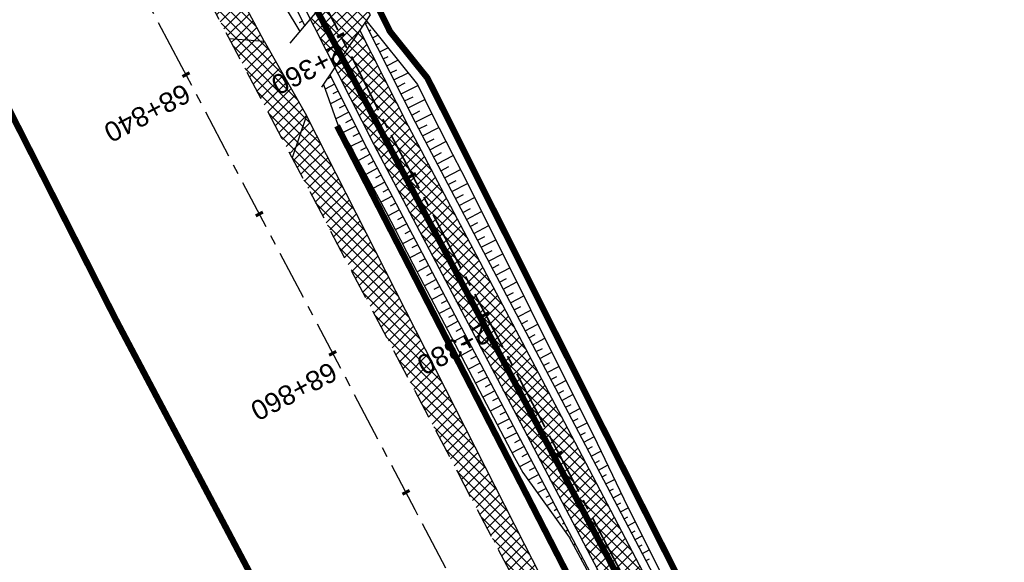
# Model space of a CAD drawing. Header units: metres. Extents: x 7529682 to 7533751, y 5721195 to 5727842.
# Tile 79 of 179: x 7530796 to 7530859, y 5725679 to 5725714. Entities that reach past the tile are written whole.
import ezdxf

# ---------------------------------------------------------------- set-up
doc = ezdxf.new("R2010")
doc.units = ezdxf.units.M
for name, pattern in [('817-dzialki-09-05-04$0$HIDDEN', [0.375, 0.25, -0.125]), ('ACAD_ISO05W100', [33, 24, -3, 0, -3, 0, -3]), ('CENTER', [50.8, 31.75, -6.35, 6.35, -6.35]), ('CENTER2', [28.575, 19.05, -3.175, 3.175, -3.175]), ('HIDDEN', [9.525, 6.35, -3.175])]:
    doc.linetypes.add(name, pattern=pattern)
for name, color, linetype in [('C-DROGI-SYTUACJA', 7, 'Continuous'), ('C-DROGI-SYTUACJA-ETYKIETY', 7, 'Continuous'), ('D-hatch-pobocza', 131, 'Continuous'), ('D-hatch-zjazdy-BA', 244, 'Continuous'), ('D-hatch-zjazdy-kruszywo', 111, 'Continuous'), ('D-pobocza', 60, 'Continuous'), ('D-rowy', 160, 'Continuous'), ('D-skarpa', 2, 'Continuous'), ('D-skarpa-kreskowanie', 2, 'Continuous')]:
    doc.layers.add(name, color=color, linetype=linetype)
for name, color, linetype, lineweight, true_color in [('D-ewidencja-numery', 7, 'Continuous', 50, 0x40ff00), ('D-hatch-ciag-pieszo-rowerowy', 7, 'Continuous', 13, 0xff9f80), ('D-LR-etap-III', 7, '817-dzialki-09-05-04$0$HIDDEN', 50, 0x00008f)]:
    doc.layers.add(name, color=color, linetype=linetype, lineweight=lineweight, true_color=true_color)
for name, color, linetype, lineweight in [('D-krawędzie', 3, 'Continuous', 30), ('D-obrzeża', 2, 'Continuous', 30), ('D-oś', 10, 'CENTER', 30), ('D-pas-drogowy', 7, 'ACAD_ISO05W100', 50), ('D-zjazdy', 202, 'Continuous', 30)]:
    doc.layers.add(name, color=color, linetype=linetype, lineweight=lineweight)
doc.layers.add('poprzeczki', color=7, linetype='Continuous', true_color=0x0000c7)
doc.styles.get("Standard").update_dxf_attribs({"font": 'arial.ttf'})
pattern_1 = [(45, (0, 0), (-0.33675960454, 0.33675960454), []), (135, (0, 0), (-0.33675960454, -0.33675960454), [])]

# ---------------------------------------------------------------- blocks, each defined once
blk = doc.blocks.new('AeccTickLine')
at = {"color": 0, "linetype": 'ByBlock', "lineweight": -2}
blk.add_line((0, 1), (0, -1), dxfattribs=at)

msp = doc.modelspace()

# ---------------------------------------------------------------- hatches: boundary and pattern name
at = {"layer": 'D-hatch-ciag-pieszo-rowerowy'}
h = msp.add_hatch(dxfattribs=at)
h.set_pattern_fill('ANSI37', color=256, scale=0.15, style=0)
h.set_pattern_definition(pattern_1)
edge = h.paths.add_edge_path()
edge.add_line((7530818.124, 5725713.249), (7530816.54, 5725710.847))
edge.add_line((7530816.54, 5725710.847), (7530819.007, 5725705.983))
edge.add_line((7530819.007, 5725705.983), (7530845.281, 5725656.022))
edge.add_line((7530845.281, 5725656.022), (7530865.098, 5725618.485))
edge.add_line((7530865.098, 5725618.485), (7530869.71, 5725609.719))
edge.add_line((7530869.71, 5725609.719), (7530876.809, 5725596.199))
edge.add_arc((7530894.516, 5725605.497), 20, 207.7039, 238.14424)
edge.add_line((7530883.96, 5725588.51), (7530886.535, 5725586.909))
edge.add_arc((7530875.98, 5725569.922), 20, 27.7039, 58.14424, ccw=False)
edge.add_line((7530893.687, 5725579.22), (7530895.076, 5725576.575))
edge.add_line((7530895.076, 5725576.575), (7530899.583, 5725578.804))
edge.add_line((7530899.583, 5725578.804), (7530895.584, 5725580.984))
edge.add_arc((7530877.877, 5725571.686), 20, 27.7039, 58.14424)
edge.add_line((7530888.433, 5725588.674), (7530885.858, 5725590.274))
edge.add_arc((7530896.413, 5725607.262), 20, 207.7039, 238.14424, ccw=False)
edge.add_line((7530878.706, 5725597.964), (7530871.923, 5725610.881))
edge.add_line((7530871.923, 5725610.881), (7530867.31, 5725619.651))
edge.add_line((7530867.31, 5725619.651), (7530847.493, 5725657.187))
edge.add_line((7530847.493, 5725657.187), (7530821.219, 5725707.149))
edge.add_line((7530821.219, 5725707.149), (7530818.124, 5725713.249))
at = {"layer": 'D-hatch-pobocza'}
h = msp.add_hatch(dxfattribs=at)
h.set_pattern_fill('ANSI37', color=256, scale=0.15, style=0)
h.set_pattern_definition(pattern_1)
h.paths.add_polyline_path([(7530720.98, 5725884.44), (7530708.37, 5725908.34), (7530695.8, 5725932.28), (7530687.36, 5725949.02), (7530675.51, 5725970.87), (7530663.29, 5725994.02), (7530649.63, 5726020.19), (7530635.9, 5726046.17), (7530600.685, 5726114.059), (7530599.743, 5726113.515), (7530641.555, 5726032.008), (7530660.961, 5725995.07), (7530689.128, 5725941.54), (7530707.336, 5725907.032), (7530725.256, 5725873.093), (7530743.97, 5725837.654), (7530770.527, 5725787.119), (7530787.864, 5725754.267), (7530809.813, 5725712.702), (7530812.028, 5725712.541), (7530798.84, 5725737.15), (7530787.35, 5725758.8), (7530776.05, 5725780.2), (7530760.43, 5725809.79), (7530749.22, 5725830.63), (7530733.52, 5725861.06)])
h = msp.add_hatch(dxfattribs=at)
h.set_pattern_fill('ANSI37', color=256, scale=0.15, style=0)
h.set_pattern_definition(pattern_1)
h.paths.add_polyline_path([(7530850.03, 5725639.55), (7530838.26, 5725661.68), (7530828.61, 5725680.54), (7530814.732, 5725707.81), (7530813.812, 5725705.117), (7530824.739, 5725684.389), (7530840.856, 5725653.693), (7530860.675, 5725616.154), (7530865.283, 5725607.394), (7530878.05, 5725583.08), (7530883.104, 5725573.52), (7530886.053, 5725572.463), (7530871.95, 5725597.92), (7530858.97, 5725622.4)])
at = {"layer": 'D-hatch-zjazdy-BA'}
h = msp.add_hatch(dxfattribs=at)
h.set_pattern_fill('ANSI37', color=256, scale=0.15, style=0)
h.set_pattern_definition(pattern_1)
h.paths.add_polyline_path([(7530817.229, 5725716.623), (7530814.971, 5725713.941), (7530816.527, 5725710.873), (7530818.77, 5725714.21)])
at = {"layer": 'D-hatch-zjazdy-kruszywo'}
h = msp.add_hatch(dxfattribs=at)
h.set_pattern_fill('ANSI37', color=256, scale=0.15, style=0)
h.set_pattern_definition(pattern_1)
h.paths.add_polyline_path([(7530812.028, 5725712.541), (7530809.813, 5725712.702), (7530809.898, 5725712.542), (7530813.812, 5725705.117), (7530814.732, 5725707.81)])

# ---------------------------------------------------------------- linework, layer by layer
at = {"layer": 'C-DROGI-SYTUACJA', "color": 10, "linetype": 'CENTER2', "lineweight": 35, "ltscale": 0.2}
msp.add_lwpolyline([(7530731.225, 5725876.244), (7530749.941, 5725840.801), (7530776.607, 5725790.321), (7530793.835, 5725757.415), (7530804.978, 5725736.313, -0.004099), (7530807.239, 5725731.945), (7530820.113, 5725706.566), (7530830.27, 5725687.299), (7530846.387, 5725656.605), (7530866.204, 5725619.068), (7530877.76, 5725597.076, 0.133536), (7530884.909, 5725589.392), (7530887.484, 5725587.792, -0.133608), (7530894.636, 5725580.102), (7530904.4, 5725561.506, -0.112773)], format="xyb", dxfattribs=at)
at = {"layer": 'D-ewidencja-numery', "color": 12, "ltscale": 15, "true_color": 0xc70000}
msp.add_lwpolyline([(7530735.223, 5725875.667), (7530752.504, 5725842.155), (7530778.311, 5725793.501), (7530797.5, 5725756.382), (7530812.519, 5725728.289), (7530820.039, 5725713.16), (7530822.422, 5725710.194), (7530833.155, 5725688.801), (7530849.629, 5725656.159), (7530867.983, 5725621.964), (7530872.63, 5725612.888), (7530880.354, 5725597.595), (7530883.839, 5725593.389), (7530891.782, 5725587.763), (7530895.039, 5725584.281), (7530897.034, 5725580.941), (7530900.952, 5725579.946), (7530904.81, 5725571.977)], dxfattribs=at)
at = {"layer": 'D-krawędzie', "linetype": 'HIDDEN', "ltscale": 0.3, "flags": 128}
msp.add_lwpolyline([(7530572.01, 5726166.06), (7530620.381, 5726072.761), (7530641.555, 5726032.008), (7530660.961, 5725995.07), (7530689.128, 5725941.54), (7530707.336, 5725907.032), (7530725.256, 5725873.093), (7530743.97, 5725837.654), (7530770.527, 5725787.119), (7530787.864, 5725754.267), (7530809.898, 5725712.542), (7530824.739, 5725684.389), (7530840.856, 5725653.693), (7530860.675, 5725616.154), (7530865.283, 5725607.394), (7530878.05, 5725583.08), (7530918.172, 5725507.178), (7530950.163, 5725446.305), (7530993.419, 5725364.265), (7531022.766, 5725308.719), (7531053.81, 5725249.872), (7531081.166, 5725197.875), (7531103.902, 5725154.541), (7531128.123, 5725108.448), (7531149.3, 5725068.25), (7531167.38, 5725033.767), (7531197.165, 5724976.988), (7531228.151, 5724918.034), (7531253.153, 5724870.491), (7531286.796, 5724806.654), (7531306.74, 5724768.665), (7531335.094, 5724714.652), (7531357.319, 5724672.439), (7531373.645, 5724641.454), (7531392.162, 5724605.999), (7531418.48, 5724555.853), (7531439.727, 5724515.582), (7531468.399, 5724461.077), (7531491.782, 5724416.528), (7531531.99, 5724339.833), (7531557.227, 5724291.659), (7531569.852, 5724267.577), (7531591.376, 5724226.548), (7531610.004, 5724191.103), (7531616.883, 5724177.999), (7531629.985, 5724153.025), (7531641.007, 5724132.022), (7531664.906, 5724087.617), (7531677.644, 5724064.786), (7531683.112, 5724054.988), (7531686.753, 5724048.18), (7531695.448, 5724031.697), (7531703.749, 5724015.917), (7531709.214, 5724005.514), (7531719.389, 5723986.147), (7531726.295, 5723973), (7531732.741, 5723960.736), (7531735.13, 5723956.19)], dxfattribs=at)
at = {"layer": 'D-LR-etap-III', "ltscale": 10, "flags": 128}
msp.add_lwpolyline([(7531750.474, 5723895.103, 0.4, 0.4, 0), (7531750.505, 5723895.13, 0.4, 0.4, 0), (7531682.71, 5724022.92, 0.4, 0.4, 0), (7531619.177, 5724147.204, 0.4, 0.4, 0), (7531592.309, 5724198.489, 0.4, 0.4, 0), (7531553.264, 5724272.919, 0.4, 0.4, 0), (7531504.02, 5724366.79, 0.4, 0.4, 0), (7531482.09, 5724407.62, 0.4, 0.4, 0), (7531412.35, 5724541.183, 0.4, 0.4, 0), (7531388.464, 5724586.93, 0.4, 0.4, 0), (7531345.12, 5724669.94, 0.4, 0.4, 0), (7531127.66, 5725081.67, 0.4, 0.4, 0), (7531059.253, 5725211.041, 0.4, 0.4, 0), (7531008.007, 5725307.954, 0.4, 0.4, 0), (7530964.182, 5725390.836, 0.4, 0.4, 0), (7530914.557, 5725484.684, 0.4, 0.4, 0), (7530865.243, 5725577.494, 0.4, 0.4, 0), (7530840.085, 5725624.059, 0.4, 0.4, 0), (7530802.56, 5725694.925, 0.4, 0.4, 0), (7530755.54, 5725787.51, 0.4, 0.4, 0), (7530708.718, 5725876.303, 0.4, 0.4, 0), (7530695.12, 5725902.09, 0.4, 0.4, 0), (7530642.914, 5726001.078, 0.4, 0.4, 0), (7530634.935, 5726016.147, 0.4, 0.4, 0), (7530610.82, 5726061.93, 0.4, 0.4, 0), (7530610.82, 5726061.93, 0.4, 0.4, 0), (7530607.21, 5726063.51, 0.4, 0.4, 0), (7530597.42, 5726080.68, 0.4, 0.4, 0), (7530591.16, 5726088.44, 0.4, 0.4, 0), (7530581.28, 5726107.21, 0.4, 0.4, 0), (7530571.29, 5726130.56, 0.4, 0.4, 0), (7530549.555, 5726171.527, 0.4, 0.4, 0), (7530531.014, 5726206.474, 0.4, 0.4, 0), (7530516.461, 5726236.017, 0.4, 0.4, 0), (7530500.799, 5726266.141, 0.4, 0.4, 0), (7530491.35, 5726283.94, 0.4, 0.4, 0), (7530482.4, 5726303.41, 0.4, 0.4, 0), (7530482.4, 5726303.41, 0.4, 0.4, 0), (7530450.41, 5726357.28, 0.4, 0.4, 0), (7530397.759, 5726458.5, 0.4, 0.4, 0), (7530334.708, 5726583.665, 0.4, 0.4, 0), (7530303.939, 5726645.168, 0.4, 0.4, 0), (7530300.51, 5726651.778, 0.4, 0.4, 0), (7530289.214, 5726671.967, 0.4, 0.4, 0), (7530281.54, 5726685.57, 0.4, 0.4, 0), (7530261.371, 5726724.163, 0.4, 0.4, 0), (7530254.03, 5726738.21, 0.4, 0.4, 0), (7530197.22, 5726845.06, 0.4, 0.4, 0), (7530194.71, 5726849.15, 0.4, 0.4, 0), (7530195.92, 5726850.75, 0.4, 0.4, 0), (7530170.547, 5726892.961, 0.4, 0.4, 0), (7530143.175, 5726945.066, 0.4, 0.4, 0), (7530105.06, 5727018.32, 0.4, 0.4, 0), (7530100.06, 5727027.16, 0.4, 0.4, 0), (7530062.319, 5727099.625, 0.4, 0.4, 0), (7530015.379, 5727189.42, 0.4, 0.4, 0), (7529983.208, 5727250.207, 0.4, 0.4, 0), (7529953.284, 5727306.747, 0.4, 0.4, 0), (7529900.671, 5727406.159, 0.4, 0.4, 0), (7529890.63, 5727425.131, 0.4, 0.4, 0), (7529875.155, 5727454.426, 0.4, 0.4, 0), (7529857.56, 5727487.787, 0.4, 0.4, 0), (7529835.194, 5727530.193, 0.4, 0.4, 0), (7529811.741, 5727574.662, 0.4, 0.4, 0), (7529792.102, 5727611.923, 0.4, 0.4, 0), (7529768.066, 5727657.47, 0.4, 0.4, 0), (7529755.211, 5727682.131, 0.4, 0.4, 0), (7529753.31, 5727681.13, 0.4, 0.4, 0), (7529739.21, 5727707.77, 0.4, 0.4, 0), (7529735.395, 5727711.252, 0.4, 0.4, 0), (7529725.42, 5727730.2, 0.4, 0.4, 0), (7529723.55, 5727729.88, 0.4, 0.4, 0), (7529695.567, 5727782.932, 0.4, 0.4, 0), (7529717.68, 5727794.024, 0.4, 0.4, 0), (7529736.275, 5727758.647, 0.4, 0.4, 0), (7529736.275, 5727758.647, 0.4, 0.4, 0), (7529744.511, 5727750.406, 0.4, 0.4, 0), (7529744.511, 5727750.406, 0.4, 0.4, 0), (7529750.283, 5727738.55, 0.4, 0.4, 0), (7529777.109, 5727687.569, 0.4, 0.4, 0), (7529796.515, 5727651.33, 0.4, 0.4, 0), (7529814.938, 5727616.793, 0.4, 0.4, 0), (7529839.007, 5727572.304, 0.4, 0.4, 0), (7529860.618, 5727532.509, 0.4, 0.4, 0), (7529882.349, 5727491.504, 0.4, 0.4, 0), (7529904.865, 5727449.096, 0.4, 0.4, 0), (7529920.747, 5727418.885, 0.4, 0.4, 0), (7529946.677, 5727368.547, 0.4, 0.4, 0), (7529972.025, 5727320.573, 0.4, 0.4, 0), (7529987.74, 5727290.153, 0.4, 0.4, 0), (7529996.497, 5727273.662, 0.4, 0.4, 0), (7530017.541, 5727234.203, 0.4, 0.4, 0), (7530033.054, 5727204.864, 0.4, 0.4, 0), (7530051.623, 5727170.223, 0.4, 0.4, 0), (7530069.277, 5727137.016, 0.4, 0.4, 0), (7530089.385, 5727097.534, 0.4, 0.4, 0), (7530109.713, 5727060.747, 0.4, 0.4, 0), (7530136.77, 5727011.64, 0.4, 0.4, 0), (7530162.447, 5726962.744, 0.4, 0.4, 0), (7530187.674, 5726916.992, 0.4, 0.4, 0), (7530207.821, 5726879.335, 0.4, 0.4, 0), (7530230.626, 5726834.519, 0.4, 0.4, 0), (7530262.288, 5726776.618, 0.4, 0.4, 0), (7530277.51, 5726760.213, 0.4, 0.4, 0), (7530286.037, 5726744.107, 0.4, 0.4, 0), (7530288.097, 5726735.884, 0.4, 0.4, 0), (7530290.394, 5726725.047, 0.4, 0.4, 0), (7530296.177, 5726713.583, 0.4, 0.4, 0), (7530302.726, 5726701.182, 0.4, 0.4, 0), (7530325.685, 5726657.466, 0.4, 0.4, 0), (7530343.244, 5726623.649, 0.4, 0.4, 0), (7530360.23, 5726591.747, 0.4, 0.4, 0), (7530383.209, 5726548.059, 0.4, 0.4, 0), (7530406.018, 5726503.606, 0.4, 0.4, 0), (7530427.465, 5726462.62, 0.4, 0.4, 0), (7530447.928, 5726424.388, 0.4, 0.4, 0), (7530471.127, 5726379.921, 0.4, 0.4, 0), (7530490.501, 5726343.033, 0.4, 0.4, 0), (7530509.499, 5726306.733, 0.4, 0.4, 0), (7530529.89, 5726267.244, 0.4, 0.4, 0), (7530543.852, 5726238.99, 0.4, 0.4, 0), (7530554.809, 5726218.944, 0.4, 0.4, 0), (7530559.027, 5726212.223, 0.4, 0.4, 0), (7530563.061, 5726206.41, 0.4, 0.4, 0), (7530566.934, 5726200.464, 0.4, 0.4, 0), (7530569.771, 5726194.902, 0.4, 0.4, 0), (7530571.473, 5726191.282, 0.4, 0.4, 0), (7530572.839, 5726188.025, 0.4, 0.4, 0), (7530575.295, 5726182.035, 0.4, 0.4, 0), (7530579.737, 5726173.306, 0.4, 0.4, 0), (7530583.3, 5726167.41, 0.4, 0.4, 0), (7530593.4, 5726163.33, 0.4, 0.4, 0), (7530598.618, 5726155.264, 0.4, 0.4, 0), (7530608.258, 5726140.497, 0.4, 0.4, 0), (7530603.27, 5726136.83, 0.4, 0.4, 0), (7530606.53, 5726131.84, 0.4, 0.4, 0), (7530604.239, 5726124.217, 0.4, 0.4, 0), (7530605.847, 5726121.63, 0.4, 0.4, 0), (7530608.972, 5726116.164, 0.4, 0.4, 0), (7530618.114, 5726097.791, 0.4, 0.4, 0), (7530651.213, 5726034.96, 0.4, 0.4, 0), (7530670.244, 5725998.611, 0.4, 0.4, 0), (7530698.075, 5725945.953, 0.4, 0.4, 0), (7530716.506, 5725911.305, 0.4, 0.4, 0), (7530735.223, 5725875.667, 0.4, 0.4, 0), (7530752.504, 5725842.155, 0.4, 0.4, 0), (7530778.311, 5725793.501, 0.4, 0.4, 0), (7530797.5, 5725756.382, 0.4, 0.4, 0), (7530812.519, 5725728.289, 0.4, 0.4, 0), (7530820.039, 5725713.16, 0.4, 0.4, 0), (7530822.422, 5725710.194, 0.4, 0.4, 0), (7530833.155, 5725688.801, 0.4, 0.4, 0), (7530849.629, 5725656.159, 0.4, 0.4, 0), (7530867.983, 5725621.964, 0.4, 0.4, 0), (7530872.63, 5725612.888, 0.4, 0.4, 0), (7530880.354, 5725597.595, 0.4, 0.4, 0), (7530883.839, 5725593.389, 0.4, 0.4, 0), (7530891.782, 5725587.763, 0.4, 0.4, 0), (7530895.039, 5725584.281, 0.4, 0.4, 0), (7530897.034, 5725580.941, 0.4, 0.4, 0), (7530900.952, 5725579.946, 0.4, 0.4, 0), (7530904.81, 5725571.977, 0.4, 0.4, 0), (7530903.682, 5725568.566, 0.4, 0.4, 0), (7530908.901, 5725558.845, 0.4, 0.4, 0), (7530910.252, 5725545.672, 0.4, 0.4, 0), (7530912.873, 5725538.646, 0.4, 0.4, 0), (7530945.278, 5725478.464, 0.4, 0.4, 0), (7530959.692, 5725450.246, 0.4, 0.4, 0), (7531002.827, 5725368.192, 0.4, 0.4, 0), (7531044.704, 5725290.314, 0.4, 0.4, 0), (7531064.099, 5725253.213, 0.4, 0.4, 0), (7531083.01, 5725216.678, 0.4, 0.4, 0), (7531113.013, 5725158.466, 0.4, 0.4, 0), (7531137.364, 5725113.071, 0.4, 0.4, 0), (7531150.831, 5725086.712, 0.4, 0.4, 0), (7531159.746, 5725076.641, 0.4, 0.4, 0), (7531166.31, 5725074.58, 0.4, 0.4, 0), (7531172.29, 5725062.58, 0.4, 0.4, 0), (7531170.59, 5725055.606, 0.4, 0.4, 0), (7531173.733, 5725044.081, 0.4, 0.4, 0), (7531215.342, 5724964.86, 0.4, 0.4, 0), (7531238.054, 5724921.685, 0.4, 0.4, 0), (7531262.39, 5724875.283, 0.4, 0.4, 0), (7531295.587, 5724811.266, 0.4, 0.4, 0), (7531348.488, 5724712.363, 0.4, 0.4, 0), (7531363.741, 5724682.684, 0.4, 0.4, 0), (7531366.987, 5724675.865, 0.4, 0.4, 0), (7531382.541, 5724646.111, 0.4, 0.4, 0), (7531401.299, 5724610.875, 0.4, 0.4, 0), (7531428.965, 5724558.862, 0.4, 0.4, 0), (7531449.111, 5724520.398, 0.4, 0.4, 0), (7531477.293, 5724465.831, 0.4, 0.4, 0), (7531500.996, 5724421.113, 0.4, 0.4, 0), (7531512.122, 5724400.549, 0.4, 0.4, 0), (7531513.782, 5724396.757, 0.4, 0.4, 0), (7531526.32, 5724379.39, 0.4, 0.4, 0), (7531566.784, 5724302.736, 0.4, 0.4, 0), (7531612.277, 5724225.61, 0.4, 0.4, 0), (7531620.493, 5724210.548, 0.4, 0.4, 0), (7531631.578, 5724196.258, 0.4, 0.4, 0), (7531653.484, 5724152.434, 0.4, 0.4, 0), (7531661.151, 5724128.494, 0.4, 0.4, 0), (7531673.881, 5724101.186, 0.4, 0.4, 0), (7531684.691, 5724081.184, 0.4, 0.4, 0), (7531699.212, 5724051.17, 0.4, 0.4, 0), (7531704.034, 5724040.584, 0.4, 0.4, 0), (7531704.034, 5724040.584, 0.4, 0.4, 0), (7531703.913, 5724037.17, 0.4, 0.4, 0), (7531736.42, 5723969.232, 0.4, 0.4, 0), (7531738.285, 5723967.699, 0.4, 0.4, 0), (7531742.181, 5723962.346, 0.4, 0.4, 0), (7531744.286, 5723958.616, 0.4, 0.4, 0), (7531755.393, 5723944.193, 0.4, 0.4, 0), (7531758.69, 5723936.76, 0.4, 0.4, 0), (7531780.08, 5723929.25, 0.4, 0.4, 0), (7531792.612, 5723906.338, 0.4, 0.4, 0), (7531792.612, 5723906.338, 0.4, 0.4, 0), (7531756.962, 5723883.055, 0.4, 0.4, 0), (7531750.46, 5723895.13, 0.4, 0.4, 0), (7531750.46, 5723895.13, 0, 0, 0)], format="xyseb", dxfattribs=at)
at = {"layer": 'D-obrzeża'}
for points in [[(7530597.423, 5726127.912, 0.123992), (7530598.087, 5726125.817), (7530601.49, 5726120.31, -0.017191), (7530604.901, 5726114.341), (7530625.206, 5726075.789), (7530639.927, 5726047.965), (7530648.54, 5726030.859, 0.00515), (7530651.375, 5726025.369), (7530659.842, 5726009.38, -0.00515), (7530662.677, 5726003.89), (7530665.83, 5725997.628), (7530693.994, 5725944.104), (7530712.201, 5725909.598), (7530730.12, 5725875.66), (7530748.836, 5725840.217), (7530775.501, 5725789.739), (7530792.729, 5725756.833), (7530803.873, 5725735.729, -0.004099), (7530806.134, 5725731.361), (7530819.007, 5725705.983)], [(7530899.583, 5725578.804), (7530896.833, 5725580.303, -0.131848), (7530894.957, 5725582.092, 0.117448), (7530888.433, 5725588.674), (7530885.858, 5725590.274, -0.133608), (7530878.706, 5725597.964), (7530871.923, 5725610.881), (7530867.31, 5725619.651), (7530847.493, 5725657.187), (7530831.376, 5725687.881), (7530821.219, 5725707.149)], [(7530819.007, 5725705.983), (7530829.164, 5725686.717), (7530845.281, 5725656.022), (7530865.098, 5725618.485), (7530869.71, 5725609.719), (7530876.809, 5725596.199, 0.133608), (7530883.96, 5725588.51), (7530886.535, 5725586.909, -0.133608), (7530893.687, 5725579.22), (7530895.076, 5725576.576)]]:
    msp.add_lwpolyline(points, format="xyb", dxfattribs=at)
msp.add_lwpolyline([(7530821.219, 5725707.149), (7530818.124, 5725713.249)], dxfattribs=at)
at = {"layer": 'D-oś', "ltscale": 0.1}
msp.add_lwpolyline([(7530915.075, 5725505.546), (7530874.954, 5725581.449), (7530862.185, 5725605.765), (7530857.579, 5725614.523), (7530837.759, 5725652.063), (7530821.642, 5725682.76), (7530806.803, 5725710.907), (7530784.769, 5725752.633), (7530767.43, 5725785.489), (7530740.873, 5725836.023), (7530722.161, 5725871.458), (7530704.24, 5725905.399), (7530686.032, 5725939.909), (7530657.862, 5725993.442), (7530638.453, 5726030.387), (7530594.845, 5726110.895), (7530594.845, 5726110.895), (7530594.845, 5726110.895), (7530540.21, 5726214.45)], dxfattribs=at)
at = {"layer": 'D-pas-drogowy', "ltscale": 0.2, "flags": 128}
msp.add_lwpolyline([(7531633.019, 5724182.834, 0.4, 0.4, 0), (7531617.559, 5724211.608, 0.4, 0.4, 0), (7531566.784, 5724302.736, 0.4, 0.4, 0), (7531538.419, 5724356.47, 0.4, 0.4, 0), (7531526.32, 5724379.39, 0.4, 0.4, 0), (7531516.102, 5724393.607, 0.4, 0.4, 0.001485), (7531513.78, 5724396.838, 0.4, 0.4, 0), (7531501.87, 5724413.41, 0.4, 0.4, 0), (7531474.926, 5724464.508, 0.4, 0.4, 0), (7531446.2, 5724518.992, 0.4, 0.4, 0), (7531424.962, 5724559.262, 0.4, 0.4, 0), (7531398.444, 5724609.566, 0.4, 0.4, 0), (7531379.647, 5724645.216, 0.4, 0.4, 0), (7531365.23, 5724672.56, 0.4, 0.4, 0), (7531341.306, 5724717.915, 0.4, 0.4, 0), (7531312.9, 5724771.789, 0.4, 0.4, 0), (7531292.591, 5724810.307, 0.4, 0.4, 0), (7531259.392, 5724873.271, 0.4, 0.4, 0), (7531233.74, 5724921.923, 0.4, 0.4, 0), (7531203.073, 5724980.092, 0.4, 0.4, 0), (7531173.471, 5725036.225, 0.4, 0.4, 0), (7531168.27, 5725046.09, 0.4, 0.4, 0), (7531172.29, 5725062.58, 0.4, 0.4, 0), (7531166.31, 5725074.58, 0.4, 0.4, 0), (7531150.32, 5725079.6, 0.4, 0.4, 0), (7531141.5, 5725096.43, 0.4, 0.4, 0), (7531109.312, 5725157.814, 0.4, 0.4, 0), (7531086.641, 5725201.048, 0.4, 0.4, 0), (7531059.198, 5725253.384, 0.4, 0.4, 0), (7531028.207, 5725312.489, 0.4, 0.4, 0), (7530999.105, 5725367.99, 0.4, 0.4, 0), (7530956.248, 5725449.725, 0.4, 0.4, 0), (7530924.398, 5725510.464, 0.4, 0.4, 0), (7530897.51, 5725561.74, 0.4, 0.4, 0), (7530894.46, 5725566.14, 0.4, 0.4, 0), (7530892.16, 5725570.49, 0.4, 0.4, 0), (7530869.363, 5725613.307, 0.4, 0.4, 0), (7530861.694, 5725627.705, 0.4, 0.4, 0), (7530852.74, 5725644.52, 0.4, 0.4, 0), (7530831.51, 5725684.2, 0.4, 0.4, 0), (7530811.13, 5725722.52, 0.4, 0.4, 0), (7530792.348, 5725757.941, 0.4, 0.4, 0), (7530768.03, 5725803.8, 0.4, 0.4, 0), (7530748.769, 5725840.179, 0.4, 0.4, 0), (7530727.7, 5725879.97, 0.4, 0.4, 0), (7530712.098, 5725909.545, 0.4, 0.4, 0), (7530693.644, 5725944.645, 0.4, 0.4, 0), (7530665.702, 5725997.539, 0.4, 0.4, 0), (7530641.76, 5726042.88, 0.4, 0.4, 0), (7530616.5, 5726091.48, 0.4, 0.4, 0), (7530604.628, 5726114.32, 0.4, 0.4, -0.007763), (7530602.5, 5726118.43, 0.4, 0.4, 0), (7530603.992, 5726123.395, 0.4, 0.4, 0), (7530606.53, 5726131.84, 0.4, 0.4, 0), (7530603.27, 5726136.83, 0.4, 0.4, 0), (7530593.776, 5726151.369, 0.4, 0.4, 0), (7530590.203, 5726156.84, 0.4, 0.4, 0), (7530583.3, 5726167.41, 0.4, 0.4, 0), (7530580.578, 5726170.428, 0.4, 0.4, 0), (7530575.85, 5726175.67, 0.4, 0.4, 0), (7530569.01, 5726186.66, 0.4, 0.4, 0), (7530562.555, 5726199.189, 0.4, 0.4, 0), (7530555.67, 5726211.39, 0.4, 0.4, 0), (7530548.29, 5726224.23, 0.4, 0.4, 0), (7530540.58, 5726237.71, 0.4, 0.4, 0), (7530532.68, 5726252.65, 0.4, 0.4, 0), (7530524.06, 5726269.35, 0.4, 0.4, 0), (7530502.82, 5726309.91, 0.4, 0.4, 0), (7530488.83, 5726336.63, 0.4, 0.4, 0), (7530466.03, 5726380.16, 0.4, 0.4, 0), (7530438.47, 5726432.77, 0.4, 0.4, 0), (7530424.53, 5726459.09, 0.4, 0.4, 0), (7530401.63, 5726502.97, 0.4, 0.4, 0), (7530383.38, 5726538.06, 0.4, 0.4, 0), (7530353.97, 5726593.52, 0.4, 0.4, 0), (7530338.47, 5726622.74, 0.4, 0.4, 0), (7530322.01, 5726653.88, 0.4, 0.4, 0), (7530297.54, 5726700.33, 0.4, 0.4, 0), (7530287.38, 5726719.6, 0.4, 0.4, 0), (7530285.95, 5726722.316, 0.4, 0.4, 0), (7530280.26, 5726733.12, 0.4, 0.4, 0), (7530266.73, 5726758.74, 0.4, 0.4, 0), (7530260.42, 5726770.47, 0.4, 0.4, 0), (7530253.25, 5726783.82, 0.4, 0.4, 0), (7530244.95, 5726799.33, 0.4, 0.4, 0), (7530239.39, 5726808.49, 0.4, 0.4, 0), (7530238.29, 5726807.9, 0.4, 0.4, 0), (7530218.11, 5726850.67, 0.4, 0.4, 0), (7530175.907, 5726928.168, 0.4, 0.4, 0), (7530096.68, 5727076.15, 0.4, 0.4, 0), (7530094.68, 5727079.89, 0.4, 0.4, 0), (7530064.597, 5727135.523, 0.4, 0.4, 0), (7530046.731, 5727168.892, 0.4, 0.4, 0), (7530025.803, 5727208.461, 0.4, 0.4, 0), (7530012.847, 5727232.979, 0.4, 0.4, 0), (7529994.15, 5727268.45, 0.4, 0.4, 0), (7529981.671, 5727291.93, 0.4, 0.4, 0), (7529949.89, 5727351.73, 0.4, 0.4, 0), (7529924.75, 5727399.03, 0.4, 0.4, 0), (7529915.516, 5727417.1, 0.4, 0.4, 0), (7529885.83, 5727475.19, 0.4, 0.4, 0), (7529862.56, 5727519.97, 0.4, 0.4, 0), (7529852.985, 5727538.191, 0.4, 0.4, 0), (7529836.513, 5727569.511, 0.4, 0.4, 0), (7529815.369, 5727609.141, 0.4, 0.4, 0), (7529792.795, 5727651.247, 0.4, 0.4, 0), (7529774.199, 5727685.858, 0.4, 0.4, 0), (7529746.966, 5727736.059, 0.4, 0.4, 0), (7529733.92, 5727757.62, 0.4, 0.4, 0), (7529708.607, 5727806.389, 0.4, 0.4, 0), (7529688.492, 5727796.345, 0.4, 0.4, 0), (7529723.55, 5727729.88, 0.4, 0.4, 0), (7529725.42, 5727730.2, 0.4, 0.4, 0), (7529735.38, 5727711.28, 0.4, 0.4, 0), (7529739.21, 5727707.77, 0.4, 0.4, 0), (7529753.31, 5727681.13, 0.4, 0.4, 0), (7529755.178, 5727682.114, 0.4, 0.4, 0), (7529792.102, 5727611.923, 0.4, 0.4, 0), (7529811.741, 5727574.662, 0.4, 0.4, 0), (7529835.194, 5727530.193, 0.4, 0.4, 0), (7529857.56, 5727487.787, 0.4, 0.4, 0), (7529875.155, 5727454.426, 0.4, 0.4, 0), (7529890.63, 5727425.131, 0.4, 0.4, 0), (7529900.671, 5727406.159, 0.4, 0.4, 0), (7529953.284, 5727306.747, 0.4, 0.4, 0), (7529983.208, 5727250.207, 0.4, 0.4, 0), (7530015.379, 5727189.42, 0.4, 0.4, 0), (7530062.319, 5727099.625, 0.4, 0.4, 0), (7530100.06, 5727027.16, 0.4, 0.4, 0), (7530105.06, 5727018.32, 0.4, 0.4, 0), (7530143.175, 5726945.066, 0.4, 0.4, 0), (7530170.547, 5726892.961, 0.4, 0.4, 0), (7530195.92, 5726850.75, 0.4, 0.4, 0), (7530194.71, 5726849.15, 0.4, 0.4, 0), (7530197.22, 5726845.06, 0.4, 0.4, 0), (7530254.03, 5726738.21, 0.4, 0.4, 0), (7530261.371, 5726724.163, 0.4, 0.4, 0), (7530281.54, 5726685.57, 0.4, 0.4, 0), (7530289.214, 5726671.967, 0.4, 0.4, 0), (7530300.51, 5726651.778, 0.4, 0.4, 0), (7530303.939, 5726645.168, 0.4, 0.4, 0), (7530334.708, 5726583.665, 0.4, 0.4, 0), (7530397.759, 5726458.5, 0.4, 0.4, 0), (7530450.41, 5726357.28, 0.4, 0.4, 0), (7530482.4, 5726303.41, 0.4, 0.4, 0), (7530483.688, 5726301.003, 0.4, 0.4, 0), (7530491.35, 5726283.94, 0.4, 0.4, 0), (7530512.67, 5726243.78, 0.4, 0.4, 0), (7530529.43, 5726209.46, 0.4, 0.4, 0), (7530571.29, 5726130.56, 0.4, 0.4, 0), (7530581.28, 5726107.21, 0.4, 0.4, 0), (7530591.16, 5726088.44, 0.4, 0.4, 0), (7530597.42, 5726080.68, 0.4, 0.4, 0), (7530607.21, 5726063.51, 0.4, 0.4, 0), (7530610.82, 5726061.93, 0.4, 0.4, 0), (7530634.935, 5726016.147, 0.4, 0.4, 0), (7530642.914, 5726001.078, 0.4, 0.4, 0), (7530695.12, 5725902.09, 0.4, 0.4, 0), (7530708.718, 5725876.303, 0.4, 0.4, 0), (7530755.54, 5725787.51, 0.4, 0.4, 0), (7530802.56, 5725694.925, 0.4, 0.4, 0), (7530840.085, 5725624.059, 0.4, 0.4, 0), (7530865.243, 5725577.494, 0.4, 0.4, 0), (7530914.557, 5725484.684, 0.4, 0.4, 0), (7530964.182, 5725390.836, 0.4, 0.4, 0), (7531008.007, 5725307.954, 0.4, 0.4, 0), (7531059.253, 5725211.041, 0.4, 0.4, 0), (7531127.66, 5725081.67, 0.4, 0.4, 0), (7531345.12, 5724669.94, 0.4, 0.4, 0), (7531388.464, 5724586.93, 0.4, 0.4, 0), (7531412.35, 5724541.183, 0.4, 0.4, 0), (7531482.09, 5724407.62, 0.4, 0.4, 0), (7531504.02, 5724366.79, 0.4, 0.4, 0), (7531519.374, 5724337.52, 0.4, 0.4, 0), (7531563.749, 5724252.932, 0.4, 0.4, 0), (7531602.175, 5724179.681, 0.4, 0.4, 0), (7531619.177, 5724147.204, 0.4, 0.4, 0), (7531625.038, 5724135.635, 0.4, 0.4, 0), (7531656.796, 5724073.316, 0.4, 0.4, 0), (7531675.12, 5724037.36, 0.4, 0.4, 0), (7531682.71, 5724022.92, 0.4, 0.4, 0), (7531705.565, 5723979.811, 0.4, 0.4, 0), (7531736.606, 5723921.262, 0.4, 0.4, 0), (7531750.46, 5723895.13, 0.4, 0.4, 0), (7531740.77, 5723886.56, 0.4, 0.4, 0), (7531732.86, 5723885, 0.4, 0.4, 0), (7531722.18, 5723887.77, 0.4, 0.4, 0), (7531729.87, 5723862.17, 0.4, 0.4, 0), (7531742.92, 5723861.93, 0.4, 0.4, 0), (7531763.71, 5723859.52, 0.4, 0.4, 0), (7531768.42, 5723854.12, 0.4, 0.4, 0), (7531787.42, 5723817.97, 0.4, 0.4, 0), (7531795.57, 5723809.82, 0.4, 0.4, 0), (7531816.347, 5723819.85, 0.4, 0.4, 0), (7531816.347, 5723819.85, 0.4, 0.4, 0), (7531805.06, 5723843.23, 0.4, 0.4, 0), (7531803.61, 5723886.23, 0.4, 0.4, 0), (7531803.61, 5723886.23, 0.4, 0.4, 0), (7531780.08, 5723929.25, 0.4, 0.4, 0), (7531758.69, 5723936.76, 0.4, 0.4, 0), (7531749.359, 5723946.412, 0.4, 0.4, 0), (7531742.71, 5723953.29, 0.4, 0.4, 0), (7531735.177, 5723967.878, 0.4, 0.4, 0), (7531722.37, 5723992.68, 0.4, 0.4, 0), (7531705.042, 5724030.886, 0.4, 0.4, 0), (7531699.47, 5724043.17, 0.4, 0.4, 0), (7531692.69, 5724058.11, 0.4, 0.4, 0), (7531679.672, 5724084.017, 0.4, 0.4, 0), (7531674.55, 5724094.21, 0.4, 0.4, 0), (7531666.633, 5724114.003, 0.4, 0.4, 0), (7531649, 5724153.82, 0.4, 0.4, 0), (7531641.49, 5724149.34, 0.4, 0.4, 0), (7531626.04, 5724179.34, 0.4, 0.4, 0), (7531633.03, 5724182.84, 0, 0, 0)], format="xyseb", dxfattribs=at)
at = {"layer": 'D-pobocza'}
for points in [[(7530602.007, 5726118.49, -0.012618), (7530604.459, 5726114.108), (7530624.762, 5726075.559), (7530639.482, 5726047.738), (7530648.093, 5726030.634, 0.00515), (7530650.928, 5726025.144), (7530659.395, 5726009.155, -0.00515), (7530662.231, 5726003.665), (7530665.386, 5725997.397), (7530693.552, 5725943.871), (7530711.758, 5725909.365), (7530729.678, 5725875.427), (7530748.394, 5725839.984), (7530775.058, 5725789.507), (7530792.286, 5725756.601), (7530803.431, 5725735.496, -0.004099), (7530805.692, 5725731.127), (7530814.621, 5725713.526)], [(7530896.348, 5725580.605), (7530896.027, 5725581.217, 0.133608), (7530888.697, 5725589.099), (7530886.121, 5725590.699, -0.133608), (7530879.149, 5725598.196), (7530872.366, 5725611.113), (7530867.752, 5725619.884), (7530847.935, 5725657.42), (7530831.819, 5725688.114), (7530821.661, 5725707.382)], [(7530818.565, 5725705.75), (7530828.721, 5725686.485), (7530844.838, 5725655.79), (7530864.656, 5725618.252), (7530869.267, 5725609.486), (7530876.366, 5725595.967, 0.133608), (7530883.697, 5725588.085), (7530886.272, 5725586.485, -0.133608), (7530893.244, 5725578.988), (7530894.624, 5725576.36)]]:
    msp.add_lwpolyline(points, format="xyb", dxfattribs=at)
for points in [[(7530812.028, 5725712.541), (7530798.84, 5725737.15)], [(7530821.661, 5725707.382), (7530818.444, 5725713.725)], [(7530816.208, 5725710.397), (7530818.565, 5725705.75)], [(7530886.053, 5725572.463), (7530871.95, 5725597.92), (7530858.97, 5725622.4), (7530850.03, 5725639.55), (7530838.26, 5725661.68), (7530828.61, 5725680.54), (7530814.732, 5725707.81)]]:
    msp.add_lwpolyline(points, dxfattribs=at)
at = {"layer": 'D-rowy', "linetype": 'HIDDEN', "ltscale": 0.1, "const_width": 0.4, "flags": 128}
msp.add_lwpolyline([(7530883.811, 5725577.738), (7530881.989, 5725581.825), (7530870.795, 5725603.155), (7530854.16, 5725635.155), (7530838.136, 5725665.424), (7530816.674, 5725707.159)], dxfattribs=at)
at = {"layer": 'D-skarpa', "linetype": 'Continuous'}
for points in [[(7530812.442, 5725716.263), (7530814.308, 5725713.154)], [(7530818.543, 5725713.872), (7530818.586, 5725713.773), (7530821.785, 5725709.789), (7530822.715, 5725707.886), (7530823.158, 5725707.015), (7530824.009, 5725705.362), (7530824.591, 5725704.253), (7530825.5, 5725702.456), (7530832.484, 5725688.466), (7530832.976, 5725687.475), (7530835.14, 5725682.964), (7530837.387, 5725678.497), (7530839.632, 5725674.029), (7530841.881, 5725669.562), (7530844.14, 5725665.101), (7530846.4, 5725660.64), (7530846.934, 5725659.595), (7530848.064, 5725657.486), (7530848.742, 5725656.227), (7530851.098, 5725651.817), (7530853.462, 5725647.411), (7530855.854, 5725643.02)], [(7530815.802, 5725709.795), (7530816.727, 5725707.223), (7530817.693, 5725705.574), (7530817.79, 5725705.388), (7530818.301, 5725704.454), (7530819.185, 5725702.819), (7530819.772, 5725701.713), (7530820.698, 5725699.925), (7530821.499, 5725698.386), (7530827.969, 5725686.086), (7530828.487, 5725685.118), (7530831.428, 5725681.015), (7530833.819, 5725676.624), (7530836.202, 5725672.227), (7530840.705, 5725663.297), (7530843.07, 5725658.892), (7530843.63, 5725657.861), (7530844.755, 5725655.748), (7530845.434, 5725654.481), (7530850.155, 5725645.665), (7530852.508, 5725641.253)]]:
    msp.add_lwpolyline(points, dxfattribs=at)
at = {"layer": 'D-skarpa-kreskowanie', "linetype": 'Continuous'}
for p, q in [((7530814.471, 5725713.82, 107.346), (7530814.256, 5725713.71, 107.328)), ((7530818.483, 5725713.647, 107.455), (7530818.628, 5725713.72, 107.347)), ((7530818.71, 5725713.201, 107.45), (7530818.829, 5725713.261, 107.361)), ((7530818.936, 5725712.755, 107.445), (7530819.268, 5725712.923, 107.197)), ((7530819.162, 5725712.309, 107.44), (7530819.375, 5725712.417, 107.281)), ((7530819.388, 5725711.863, 107.435), (7530819.908, 5725712.127, 107.046)), ((7530819.614, 5725711.417, 107.429), (7530819.921, 5725711.573, 107.2)), ((7530819.841, 5725710.972, 107.424), (7530820.548, 5725711.33, 106.896)), ((7530816.281, 5725710.252, 107.304), (7530816.009, 5725710.114, 107.236)), ((7530820.067, 5725710.526, 107.419), (7530820.467, 5725710.729, 107.12)), ((7530820.293, 5725710.08, 107.414), (7530821.187, 5725710.533, 106.745)), ((7530816.507, 5725709.807, 107.299), (7530815.908, 5725709.502, 107.074)), ((7530820.519, 5725709.634, 107.409), (7530821.013, 5725709.884, 107.039)), ((7530820.745, 5725709.188, 107.403), (7530821.814, 5725709.73, 106.604)), ((7530816.733, 5725709.361, 107.294), (7530816.406, 5725709.194, 107.137)), ((7530820.972, 5725708.742, 107.398), (7530821.503, 5725709.011, 107.001)), ((7530816.959, 5725708.915, 107.289), (7530816.249, 5725708.554, 106.887)), ((7530817.186, 5725708.469, 107.283), (7530816.802, 5725708.274, 107.039)), ((7530821.198, 5725708.296, 107.393), (7530822.253, 5725708.831, 106.604)), ((7530817.412, 5725708.023, 107.278), (7530816.59, 5725707.606, 106.701)), ((7530821.424, 5725707.85, 107.388), (7530821.948, 5725708.116, 106.996)), ((7530821.65, 5725707.404, 107.383), (7530822.692, 5725707.933, 106.604)), ((7530817.864, 5725707.131, 107.268), (7530817.029, 5725706.707, 106.644)), ((7530817.638, 5725707.577, 107.273), (7530817.207, 5725707.358, 106.951)), ((7530821.883, 5725706.962, 107.377), (7530822.396, 5725707.232, 106.99)), ((7530822.116, 5725706.519, 107.372), (7530823.136, 5725707.057, 106.603)), ((7530818.09, 5725706.685, 107.263), (7530817.686, 5725706.48, 106.961)), ((7530818.317, 5725706.239, 107.258), (7530817.535, 5725705.843, 106.673)), ((7530818.543, 5725705.793, 107.252), (7530818.162, 5725705.6, 106.967)), ((7530822.349, 5725706.077, 107.368), (7530822.857, 5725706.345, 106.985)), ((7530822.582, 5725705.635, 107.365), (7530823.594, 5725706.168, 106.602)), ((7530818.776, 5725705.351, 107.247), (7530818.027, 5725704.956, 106.683)), ((7530822.816, 5725705.192, 107.361), (7530823.319, 5725705.458, 106.981)), ((7530823.049, 5725704.75, 107.358), (7530824.052, 5725705.279, 106.601)), ((7530819.009, 5725704.908, 107.242), (7530818.638, 5725704.713, 106.963)), ((7530823.282, 5725704.308, 107.357), (7530823.783, 5725704.572, 106.979)), ((7530819.242, 5725704.466, 107.238), (7530818.505, 5725704.078, 106.683)), ((7530819.475, 5725704.024, 107.235), (7530819.109, 5725703.831, 106.959)), ((7530823.515, 5725703.866, 107.356), (7530824.517, 5725704.394, 106.6)), ((7530819.708, 5725703.582, 107.231), (7530818.98, 5725703.198, 106.683)), ((7530823.748, 5725703.423, 107.357), (7530824.247, 5725703.686, 106.981)), ((7530823.981, 5725702.981, 107.358), (7530824.971, 5725703.503, 106.613)), ((7530820.175, 5725702.697, 107.227), (7530819.452, 5725702.316, 106.682)), ((7530819.941, 5725703.139, 107.228), (7530819.58, 5725702.949, 106.955)), ((7530824.215, 5725702.539, 107.36), (7530824.706, 5725702.797, 106.99)), ((7530820.408, 5725702.255, 107.226), (7530820.047, 5725702.064, 106.954)), ((7530824.448, 5725702.096, 107.362), (7530825.422, 5725702.61, 106.627)), ((7530820.641, 5725701.812, 107.226), (7530819.917, 5725701.431, 106.681)), ((7530824.681, 5725701.654, 107.364), (7530825.164, 5725701.909, 107.001)), ((7530824.914, 5725701.212, 107.368), (7530825.87, 5725701.716, 106.647)), ((7530821.107, 5725700.928, 107.23), (7530820.377, 5725700.543, 106.68)), ((7530820.874, 5725701.37, 107.228), (7530820.511, 5725701.179, 106.954)), ((7530825.147, 5725700.769, 107.371), (7530825.62, 5725701.019, 107.015)), ((7530825.38, 5725700.327, 107.374), (7530826.316, 5725700.821, 106.669)), ((7530821.34, 5725700.485, 107.231), (7530820.974, 5725700.292, 106.955)), ((7530821.574, 5725700.043, 107.234), (7530820.838, 5725699.655, 106.68)), ((7530821.807, 5725699.601, 107.238), (7530821.438, 5725699.406, 106.96)), ((7530825.614, 5725699.885, 107.378), (7530826.077, 5725700.129, 107.029)), ((7530825.847, 5725699.443, 107.381), (7530826.763, 5725699.926, 106.69)), ((7530822.04, 5725699.159, 107.241), (7530821.3, 5725698.769, 106.683)), ((7530826.08, 5725699, 107.384), (7530826.533, 5725699.239, 107.043)), ((7530826.313, 5725698.558, 107.388), (7530827.21, 5725699.031, 106.712)), ((7530822.506, 5725698.274, 107.248), (7530821.764, 5725697.883, 106.688)), ((7530822.273, 5725698.716, 107.244), (7530821.902, 5725698.521, 106.965)), ((7530826.546, 5725698.116, 107.391), (7530826.99, 5725698.349, 107.057)), ((7530822.739, 5725697.832, 107.251), (7530822.368, 5725697.636, 106.971)), ((7530826.78, 5725697.673, 107.395), (7530827.657, 5725698.136, 106.733)), ((7530822.973, 5725697.389, 107.254), (7530822.23, 5725696.998, 106.694)), ((7530827.013, 5725697.231, 107.398), (7530827.446, 5725697.46, 107.071)), ((7530827.246, 5725696.789, 107.401), (7530828.103, 5725697.241, 106.755)), ((7530823.439, 5725696.505, 107.261), (7530822.695, 5725696.113, 106.7)), ((7530823.206, 5725696.947, 107.258), (7530822.834, 5725696.751, 106.978)), ((7530827.479, 5725696.346, 107.405), (7530827.903, 5725696.57, 107.085)), ((7530823.672, 5725696.062, 107.264), (7530823.3, 5725695.866, 106.984)), ((7530827.712, 5725695.904, 107.408), (7530828.55, 5725696.346, 106.776)), ((7530823.905, 5725695.62, 107.268), (7530823.161, 5725695.228, 106.707)), ((7530824.139, 5725695.178, 107.271), (7530823.766, 5725694.981, 106.99)), ((7530827.945, 5725695.462, 107.411), (7530828.359, 5725695.68, 107.099)), ((7530828.179, 5725695.02, 107.415), (7530828.997, 5725695.451, 106.798)), ((7530824.372, 5725694.736, 107.274), (7530823.626, 5725694.343, 106.713)), ((7530828.412, 5725694.577, 107.418), (7530828.816, 5725694.79, 107.113)), ((7530828.645, 5725694.135, 107.421), (7530829.444, 5725694.556, 106.819)), ((7530824.605, 5725694.293, 107.278), (7530824.232, 5725694.097, 106.997)), ((7530828.878, 5725693.693, 107.425), (7530829.273, 5725693.901, 107.127)), ((7530824.838, 5725693.851, 107.281), (7530824.092, 5725693.458, 106.719)), ((7530825.071, 5725693.409, 107.285), (7530824.698, 5725693.212, 107.003)), ((7530829.111, 5725693.25, 107.428), (7530829.89, 5725693.661, 106.841)), ((7530825.304, 5725692.966, 107.288), (7530824.557, 5725692.572, 106.725)), ((7530829.344, 5725692.808, 107.431), (7530829.729, 5725693.011, 107.142)), ((7530829.578, 5725692.366, 107.435), (7530830.337, 5725692.766, 106.862)), ((7530825.771, 5725692.082, 107.295), (7530825.023, 5725691.687, 106.731)), ((7530825.538, 5725692.524, 107.291), (7530825.164, 5725692.327, 107.01)), ((7530829.811, 5725691.923, 107.438), (7530830.186, 5725692.121, 107.156)), ((7530826.004, 5725691.639, 107.298), (7530825.63, 5725691.442, 107.016)), ((7530830.044, 5725691.481, 107.442), (7530830.784, 5725691.871, 106.884)), ((7530826.237, 5725691.197, 107.301), (7530825.488, 5725690.802, 106.737)), ((7530826.47, 5725690.755, 107.305), (7530826.096, 5725690.557, 107.022)), ((7530830.277, 5725691.039, 107.445), (7530830.642, 5725691.231, 107.17)), ((7530830.51, 5725690.597, 107.448), (7530831.231, 5725690.976, 106.905)), ((7530826.703, 5725690.313, 107.308), (7530825.954, 5725689.917, 106.743)), ((7530830.743, 5725690.154, 107.452), (7530831.099, 5725690.342, 107.184)), ((7530826.937, 5725689.87, 107.311), (7530826.562, 5725689.673, 107.029)), ((7530830.977, 5725689.712, 107.455), (7530831.677, 5725690.081, 106.927)), ((7530827.17, 5725689.428, 107.315), (7530826.419, 5725689.032, 106.749)), ((7530827.403, 5725688.986, 107.318), (7530827.028, 5725688.788, 107.035)), ((7530831.21, 5725689.27, 107.458), (7530831.555, 5725689.452, 107.198)), ((7530831.443, 5725688.827, 107.462), (7530832.124, 5725689.186, 106.948)), ((7530827.636, 5725688.543, 107.321), (7530826.885, 5725688.147, 106.755)), ((7530831.676, 5725688.385, 107.465), (7530832.012, 5725688.562, 107.212)), ((7530831.909, 5725687.943, 107.468), (7530832.571, 5725688.29, 106.97)), ((7530828.102, 5725687.659, 107.328), (7530827.35, 5725687.262, 106.761)), ((7530827.869, 5725688.101, 107.325), (7530827.493, 5725687.903, 107.042)), ((7530832.141, 5725687.5, 107.472), (7530832.468, 5725687.671, 107.226)), ((7530828.336, 5725687.216, 107.332), (7530827.959, 5725687.018, 107.048)), ((7530832.374, 5725687.057, 107.475), (7530833.015, 5725687.394, 106.992)), ((7530828.569, 5725686.774, 107.335), (7530827.816, 5725686.377, 106.767)), ((7530832.606, 5725686.615, 107.478), (7530832.919, 5725686.779, 107.243)), ((7530832.839, 5725686.172, 107.482), (7530833.448, 5725686.492, 107.023)), ((7530829.034, 5725685.889, 107.342), (7530828.285, 5725685.496, 106.777)), ((7530828.802, 5725686.332, 107.338), (7530828.425, 5725686.134, 107.055)), ((7530833.071, 5725685.729, 107.485), (7530833.368, 5725685.885, 107.262)), ((7530829.267, 5725685.446, 107.345), (7530828.898, 5725685.253, 107.067)), ((7530833.304, 5725685.286, 107.488), (7530833.881, 5725685.59, 107.054)), ((7530829.499, 5725685.004, 107.348), (7530828.823, 5725684.649, 106.839)), ((7530829.731, 5725684.561, 107.352), (7530829.424, 5725684.4, 107.12)), ((7530833.536, 5725684.844, 107.492), (7530833.817, 5725684.991, 107.281)), ((7530833.769, 5725684.401, 107.495), (7530834.314, 5725684.687, 107.085)), ((7530829.964, 5725684.118, 107.355), (7530829.411, 5725683.828, 106.939)), ((7530834.001, 5725683.958, 107.499), (7530834.266, 5725684.097, 107.299)), ((7530830.196, 5725683.676, 107.358), (7530829.951, 5725683.547, 107.173)), ((7530834.233, 5725683.516, 107.502), (7530834.746, 5725683.785, 107.116)), ((7530830.429, 5725683.233, 107.362), (7530829.999, 5725683.007, 107.038)), ((7530830.661, 5725682.79, 107.365), (7530830.477, 5725682.694, 107.227)), ((7530834.466, 5725683.073, 107.505), (7530834.714, 5725683.203, 107.318)), ((7530834.698, 5725682.63, 107.509), (7530835.181, 5725682.884, 107.145)), ((7530830.894, 5725682.348, 107.368), (7530830.588, 5725682.187, 107.138)), ((7530834.931, 5725682.188, 107.512), (7530835.168, 5725682.312, 107.333)), ((7530835.163, 5725681.745, 107.515), (7530835.63, 5725681.99, 107.164)), ((7530831.126, 5725681.905, 107.372), (7530831.004, 5725681.841, 107.28)), ((7530831.359, 5725681.462, 107.375), (7530831.176, 5725681.366, 107.238)), ((7530835.396, 5725681.302, 107.519), (7530835.625, 5725681.423, 107.346)), ((7530831.591, 5725681.019, 107.379), (7530831.527, 5725680.986, 107.33)), ((7530835.628, 5725680.86, 107.522), (7530836.08, 5725681.097, 107.182)), ((7530831.823, 5725680.577, 107.382), (7530831.701, 5725680.513, 107.29)), ((7530832.056, 5725680.134, 107.385), (7530831.998, 5725680.104, 107.342)), ((7530835.86, 5725680.417, 107.525), (7530836.082, 5725680.533, 107.358)), ((7530836.093, 5725679.974, 107.529), (7530836.529, 5725680.203, 107.2)), ((7530832.288, 5725679.691, 107.389), (7530832.18, 5725679.634, 107.307)), ((7530836.325, 5725679.532, 107.532), (7530836.539, 5725679.644, 107.371))]:
    msp.add_line(p, q, dxfattribs=at)
at = {"layer": 'D-zjazdy'}
msp.add_lwpolyline([(7530813.69, 5725712.42), (7530817.229, 5725716.623), (7530818.77, 5725714.21), (7530815.685, 5725709.619)], dxfattribs=at)
at = {"layer": 'D-zjazdy', "linetype": 'ByBlock'}
msp.add_lwpolyline([(7530809.813, 5725712.702), (7530812.028, 5725712.541), (7530814.732, 5725707.81), (7530813.812, 5725705.117)], dxfattribs=at)

# ---------------------------------------------------------------- block references
at = {"layer": 'C-DROGI-SYTUACJA-ETYKIETY', "color": 2, "linetype": 'Continuous', "lineweight": 60, "xscale": 0.25, "yscale": 0.25, "zscale": 0.25, "rotation": 297.797491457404}
for p in [(7530807.068, 5725710.405), (7530811.731, 5725701.558), (7530816.395, 5725692.712), (7530821.058, 5725683.866)]:
    msp.add_blockref('AeccTickLine', p, dxfattribs=at)
at = {"layer": 'poprzeczki', "color": 2, "linetype": 'Continuous', "lineweight": 60, "xscale": 0.25, "yscale": 0.25, "zscale": 0.25}
for p, rotation in [((7530816.893, 5725712.914), 296.8972795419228), ((7530821.457, 5725704.017), 297.7974960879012), ((7530826.121, 5725695.171), 297.7974960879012), ((7530830.782, 5725686.324), 297.7019923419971)]:
    msp.add_blockref('AeccTickLine', p, dxfattribs=dict(at, rotation=rotation))

# ---------------------------------------------------------------- texts
at = {"layer": 'C-DROGI-SYTUACJA-ETYKIETY', "color": 2}
for s, rotation, p in [('2+360', 206.89728, (7530816.728, 5725712.41)), ('68+840', 207.79749, (7530806.911, 5725709.898)), ('2+380', 207.7975, (7530825.964, 5725694.664)), ('68+860', 207.79749, (7530816.238, 5725692.206))]:
    msp.add_text(s, height=1.25, rotation=rotation, dxfattribs=at).set_placement(p)

doc.saveas('drawing.dxf')
